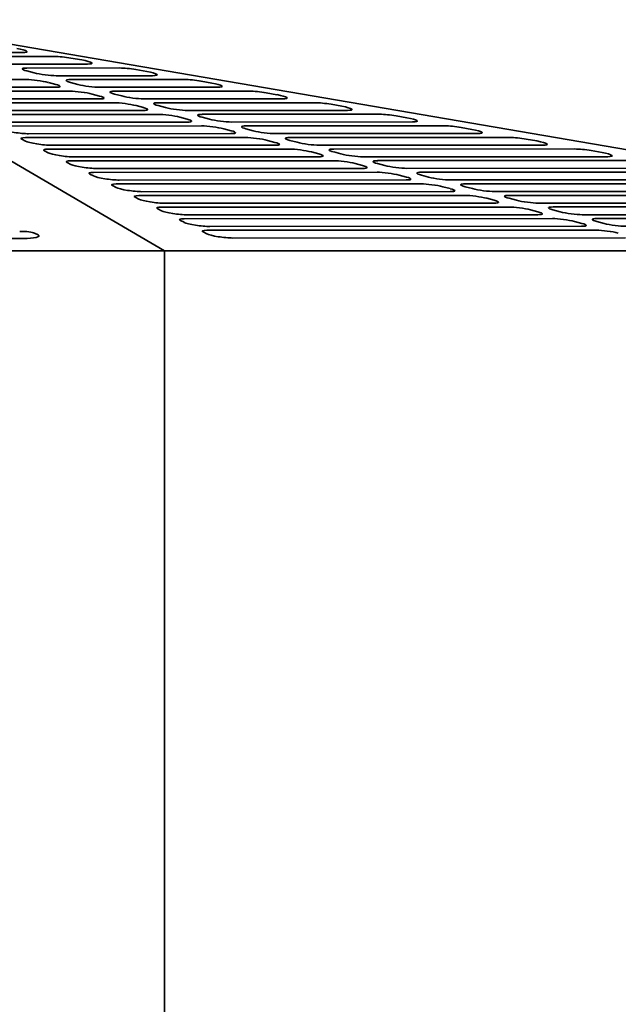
# Model space of a CAD drawing. Header units: millimetres. Extents: x 288 to 973, y 252 to 639.
# Tile 10 of 11: x 744 to 858, y 445 to 633. Entities that reach past the tile are written whole.
import ezdxf

# ---------------------------------------------------------------- set-up
doc = ezdxf.new("R2010")
doc.units = ezdxf.units.MM
doc.header["$LTSCALE"] = 3
doc.layers.add('Krawędzie widoczne(ISO)', color=7, linetype='Continuous', lineweight=35, true_color=0x262659)

msp = doc.modelspace()

# ---------------------------------------------------------------- linework, layer by layer
at = {"layer": 'Krawędzie widoczne(ISO)'}
for p, q in [((771.87, 588.75), (696.36, 632.75)), ((715.1, 632.75), (972.5, 588.75)), ((744.78, 626.5), (734.5, 626.49)), ((737.28, 625.76), (750.93, 625.76)), ((757.17, 624.29), (742.85, 624.29)), ((754.03, 625.45), (756.1, 625.08)), ((747, 622.63), (745.61, 623)), ((745.64, 623.55), (763.32, 623.56)), ((766.42, 623.25), (768.48, 622.88)), ((723.8, 621.34), (745.52, 621.35)), ((749.72, 620.8), (751.12, 620.43)), ((769.56, 622.09), (751.21, 622.08)), ((755.35, 620.43), (753.96, 620.8)), ((753.99, 621.35), (775.71, 621.36)), ((778.81, 621.04), (780.87, 620.68)), ((728.12, 619.13), (753.87, 619.14)), ((751.08, 619.88), (728.7, 619.87)), ((758.08, 618.59), (759.47, 618.22)), ((781.95, 619.89), (759.56, 619.88)), ((763.7, 618.23), (762.31, 618.59)), ((762.34, 619.14), (788.09, 619.15)), ((791.2, 618.84), (793.26, 618.47)), ((732.43, 616.93), (762.22, 616.94)), ((759.44, 617.67), (733.01, 617.66)), ((794.33, 617.68), (767.91, 617.67)), ((770.7, 616.94), (800.48, 616.95)), ((767.79, 615.47), (737.33, 615.46)), ((766.43, 616.39), (767.82, 616.02)), ((772.06, 616.02), (770.67, 616.39)), ((806.72, 615.48), (776.26, 615.47)), ((803.58, 616.64), (805.65, 616.27)), ((736.75, 614.72), (770.57, 614.73)), ((776.14, 613.26), (741.65, 613.25)), ((774.78, 614.18), (776.17, 613.81)), ((780.41, 613.82), (779.02, 614.18)), ((779.05, 614.74), (812.87, 614.75)), ((819.11, 613.28), (784.62, 613.27)), ((815.97, 614.43), (818.04, 614.07)), ((741.07, 612.51), (778.93, 612.53)), ((784.5, 611.06), (745.96, 611.04)), ((783.13, 611.98), (784.53, 611.61)), ((788.76, 611.61), (787.37, 611.98)), ((787.4, 612.53), (825.26, 612.54)), ((831.5, 611.07), (792.97, 611.06)), ((828.36, 612.23), (830.43, 611.86)), ((745.38, 609.62), (744.66, 609.99)), ((745.39, 610.31), (787.28, 610.32)), ((791.49, 609.77), (792.88, 609.4)), ((797.11, 609.41), (795.72, 609.77)), ((795.75, 610.33), (837.65, 610.34)), ((840.75, 610.03), (842.81, 609.66)), ((749.7, 607.42), (748.98, 607.79)), ((749.7, 608.1), (795.63, 608.12)), ((792.85, 608.85), (750.28, 608.84)), ((799.84, 607.57), (801.23, 607.2)), ((843.89, 608.87), (801.32, 608.86)), ((805.47, 607.2), (804.08, 607.57)), ((804.11, 608.12), (850.04, 608.14)), ((853.14, 607.82), (855.2, 607.46)), ((754.02, 605.21), (753.3, 605.58)), ((754.02, 605.89), (803.98, 605.91)), ((801.2, 606.65), (754.6, 606.63)), ((856.28, 606.67), (809.67, 606.65)), ((812.46, 605.92), (862.42, 605.93)), ((758.34, 603.69), (812.34, 603.71)), ((809.55, 604.44), (758.91, 604.42)), ((808.19, 605.36), (809.58, 604.99)), ((813.82, 605), (812.43, 605.36)), ((868.67, 604.46), (818.03, 604.45)), ((820.81, 603.71), (874.81, 603.73)), ((758.33, 603.01), (757.61, 603.37)), ((817.91, 602.24), (763.23, 602.22)), ((816.54, 603.16), (817.94, 602.79)), ((822.17, 602.79), (820.78, 603.16)), ((881.05, 602.26), (826.38, 602.24)), ((762.65, 600.8), (761.93, 601.17)), ((762.65, 601.48), (820.69, 601.5)), ((826.26, 600.03), (767.55, 600.01)), ((824.9, 600.95), (826.29, 600.59)), ((830.53, 600.59), (829.13, 600.95)), ((829.16, 601.51), (887.2, 601.53)), ((893.44, 600.06), (834.73, 600.04)), ((766.97, 598.59), (766.25, 598.96)), ((766.97, 599.28), (829.04, 599.3)), ((833.25, 598.75), (834.64, 598.38)), ((838.88, 598.38), (837.49, 598.75)), ((837.52, 599.3), (899.59, 599.32)), ((771.28, 596.39), (770.56, 596.75)), ((771.29, 597.07), (837.39, 597.09)), ((834.61, 597.83), (771.86, 597.81)), ((841.6, 596.54), (842.99, 596.18)), ((905.83, 597.85), (843.08, 597.83)), ((847.23, 596.18), (845.84, 596.54)), ((845.87, 597.1), (911.98, 597.12)), ((775.6, 594.18), (774.88, 594.55)), ((775.6, 594.86), (845.75, 594.89)), ((842.96, 595.62), (776.18, 595.6)), ((849.95, 594.34), (851.35, 593.97)), ((918.22, 595.65), (851.44, 595.63)), ((855.58, 593.97), (854.19, 594.34)), ((854.22, 594.89), (924.37, 594.92)), ((779.92, 591.97), (779.2, 592.34)), ((779.92, 592.66), (854.1, 592.68)), ((851.32, 593.42), (780.5, 593.39)), ((744.95, 591.1), (635.08, 591.1)), ((747.1, 592.11), (747.78, 591.77)), ((859.67, 591.21), (784.81, 591.19)), ((771.87, 588.75), (488.13, 588.75)), ((771.87, 588.75), (771.87, 379.25)), ((972.5, 588.75), (771.87, 588.75))]:
    msp.add_line(p, q, dxfattribs=at)
for centre, major_axis, ratio, start_param, end_param in [((742.69, 627.05), (2.97, -0.39), 0.129919, 5.507759, 7.523046), ((753.02, 625.21), (2.97, -0.39), 0.129919, 1.239861, 2.366166), ((755.08, 624.85), (2.97, -0.39), 0.129919, 5.507759, 7.523046), ((747.73, 623), (-2.97, 0.39), 0.129919, 5.507759, 7.078555), ((749.12, 622.64), (-2.97, 0.39), 0.129919, 0.79537, 2.366166), ((765.4, 623.01), (2.97, -0.39), 0.129919, 1.239861, 2.366166), ((767.47, 622.64), (2.97, -0.39), 0.129919, 5.507759, 7.523046), ((747.6, 620.8), (2.97, -0.39), 0.129919, 0.79537, 2.366166), ((749, 620.43), (2.97, -0.39), 0.129919, 5.507759, 7.078555), ((756.08, 620.8), (-2.97, 0.39), 0.129919, 5.507759, 7.078555), ((757.47, 620.43), (-2.97, 0.39), 0.129919, 0.79537, 2.366166), ((777.79, 620.81), (2.97, -0.39), 0.129919, 1.239861, 2.366166), ((779.86, 620.44), (2.97, -0.39), 0.129919, 5.507759, 7.523046), ((755.96, 618.59), (2.97, -0.39), 0.129919, 0.79537, 2.366166), ((764.43, 618.59), (-2.97, 0.39), 0.129919, 5.507759, 7.078555), ((790.18, 618.6), (2.97, -0.39), 0.129919, 1.239861, 2.366166), ((757.35, 618.22), (2.97, -0.39), 0.129919, 5.507759, 7.078555), ((764.31, 616.39), (2.97, -0.39), 0.129919, 0.79537, 2.366166), ((765.82, 618.23), (-2.97, 0.39), 0.129919, 0.79537, 2.366166), ((772.78, 616.39), (-2.97, 0.39), 0.129919, 5.507759, 7.078555), ((792.25, 618.24), (2.97, -0.39), 0.129919, 5.507759, 7.523046), ((802.57, 616.4), (2.97, -0.39), 0.129919, 1.239861, 2.366166), ((765.7, 616.02), (2.97, -0.39), 0.129919, 5.507759, 7.078555), ((774.18, 616.02), (-2.97, 0.39), 0.129919, 0.79537, 2.366166), ((804.63, 616.03), (2.97, -0.39), 0.129919, 5.507759, 7.523046), ((772.66, 614.18), (2.97, -0.39), 0.129919, 0.79537, 2.366166), ((774.05, 613.81), (2.97, -0.39), 0.129919, 5.507759, 7.078555), ((781.14, 614.18), (-2.97, 0.39), 0.129919, 5.507759, 7.078555), ((782.53, 613.82), (-2.97, 0.39), 0.129919, 0.79537, 2.366166), ((814.96, 614.2), (2.97, -0.39), 0.129919, 1.239861, 2.366166), ((817.02, 613.83), (2.97, -0.39), 0.129919, 5.507759, 7.523046), ((743.88, 611.59), (-2.97, 0.39), 0.129919, 0.350878, 2.366166), ((781.01, 611.98), (2.97, -0.39), 0.129919, 0.79537, 2.366166), ((782.41, 611.61), (2.97, -0.39), 0.129919, 5.507759, 7.078555), ((789.49, 611.98), (-2.97, 0.39), 0.129919, 5.507759, 7.078555), ((790.88, 611.61), (-2.97, 0.39), 0.129919, 0.79537, 2.366166), ((827.35, 611.99), (2.97, -0.39), 0.129919, 1.239861, 2.366166), ((829.41, 611.63), (2.97, -0.39), 0.129919, 5.507759, 7.523046), ((747.47, 609.76), (-2.97, 0.39), 0.129919, 5.507759, 6.634064), ((748.19, 609.39), (-2.97, 0.39), 0.129919, 0.350878, 2.366166), ((789.37, 609.77), (2.97, -0.39), 0.129919, 0.79537, 2.366166), ((790.76, 609.4), (2.97, -0.39), 0.129919, 5.507759, 7.078555), ((797.84, 609.77), (-2.97, 0.39), 0.129919, 5.507759, 7.078555), ((799.23, 609.41), (-2.97, 0.39), 0.129919, 0.79537, 2.366166), ((839.74, 609.79), (2.97, -0.39), 0.129919, 1.239861, 2.366166), ((841.8, 609.42), (2.97, -0.39), 0.129919, 5.507759, 7.523046), ((751.79, 607.55), (-2.97, 0.39), 0.129919, 5.507759, 6.634064), ((752.51, 607.18), (-2.97, 0.39), 0.129919, 0.350878, 2.366166), ((797.72, 607.57), (2.97, -0.39), 0.129919, 0.79537, 2.366166), ((806.19, 607.57), (-2.97, 0.39), 0.129919, 5.507759, 7.078555), ((852.12, 607.59), (2.97, -0.39), 0.129919, 1.239861, 2.366166), ((854.19, 607.22), (2.97, -0.39), 0.129919, 5.507759, 7.523046), ((756.11, 605.34), (-2.97, 0.39), 0.129919, 5.507759, 6.634064), ((799.11, 607.2), (2.97, -0.39), 0.129919, 5.507759, 7.078555), ((806.07, 605.36), (2.97, -0.39), 0.129919, 0.79537, 2.366166), ((807.59, 607.2), (-2.97, 0.39), 0.129919, 0.79537, 2.366166), ((814.55, 605.36), (-2.97, 0.39), 0.129919, 5.507759, 7.078555), ((756.83, 604.98), (-2.97, 0.39), 0.129919, 0.350878, 2.366166), ((760.42, 603.14), (-2.97, 0.39), 0.129919, 5.507759, 6.634064), ((807.46, 604.99), (2.97, -0.39), 0.129919, 5.507759, 7.078555), ((814.43, 603.16), (2.97, -0.39), 0.129919, 0.79537, 2.366166), ((815.94, 605), (-2.97, 0.39), 0.129919, 0.79537, 2.366166), ((822.9, 603.16), (-2.97, 0.39), 0.129919, 5.507759, 7.078555), ((761.14, 602.77), (-2.97, 0.39), 0.129919, 0.350878, 2.366166), ((815.82, 602.79), (2.97, -0.39), 0.129919, 5.507759, 7.078555), ((824.29, 602.79), (-2.97, 0.39), 0.129919, 0.79537, 2.366166), ((764.74, 600.93), (-2.97, 0.39), 0.129919, 5.507759, 6.634064), ((765.46, 600.56), (-2.97, 0.39), 0.129919, 0.350878, 2.366166), ((822.78, 600.95), (2.97, -0.39), 0.129919, 0.79537, 2.366166), ((824.17, 600.58), (2.97, -0.39), 0.129919, 5.507759, 7.078555), ((831.25, 600.96), (-2.97, 0.39), 0.129919, 5.507759, 7.078555), ((832.64, 600.59), (-2.97, 0.39), 0.129919, 0.79537, 2.366166), ((769.06, 598.72), (-2.97, 0.39), 0.129919, 5.507759, 6.634064), ((769.78, 598.36), (-2.97, 0.39), 0.129919, 0.350878, 2.366166), ((831.13, 598.75), (2.97, -0.39), 0.129919, 0.79537, 2.366166), ((832.52, 598.38), (2.97, -0.39), 0.129919, 5.507759, 7.078555), ((839.6, 598.75), (-2.97, 0.39), 0.129919, 5.507759, 7.078555), ((841, 598.38), (-2.97, 0.39), 0.129919, 0.79537, 2.366166), ((773.37, 596.52), (-2.97, 0.39), 0.129919, 5.507759, 6.634064), ((774.09, 596.15), (-2.97, 0.39), 0.129919, 0.350878, 2.366166), ((839.48, 596.54), (2.97, -0.39), 0.129919, 0.79537, 2.366166), ((840.88, 596.18), (2.97, -0.39), 0.129919, 5.507759, 7.078555), ((847.96, 596.55), (-2.97, 0.39), 0.129919, 5.507759, 7.078555), ((849.35, 596.18), (-2.97, 0.39), 0.129919, 0.79537, 2.366166), ((777.69, 594.31), (-2.97, 0.39), 0.129919, 5.507759, 6.634064), ((778.41, 593.94), (-2.97, 0.39), 0.129919, 0.350878, 2.366166), ((847.84, 594.34), (2.97, -0.39), 0.129919, 0.79537, 2.366166), ((856.31, 594.34), (-2.97, 0.39), 0.129919, 5.507759, 7.078555), ((744.26, 591.95), (3, 0), 0.168496, 0.330338, 1.570796), ((782.01, 592.11), (-2.97, 0.39), 0.129919, 5.507759, 6.634064), ((849.23, 593.97), (2.97, -0.39), 0.129919, 5.507759, 7.078555), ((856.19, 592.13), (2.97, -0.39), 0.129919, 0.79537, 2.366166), ((857.7, 593.97), (-2.97, 0.39), 0.129919, 0.79537, 2.366166), ((744.95, 591.61), (3, 0), 0.168496, 4.712389, 6.613523), ((782.73, 591.74), (-2.97, 0.39), 0.129919, 0.350878, 2.366166)]:
    msp.add_ellipse(centre, major_axis=major_axis, ratio=ratio, start_param=start_param, end_param=end_param, dxfattribs=at)

doc.saveas('drawing.dxf')
